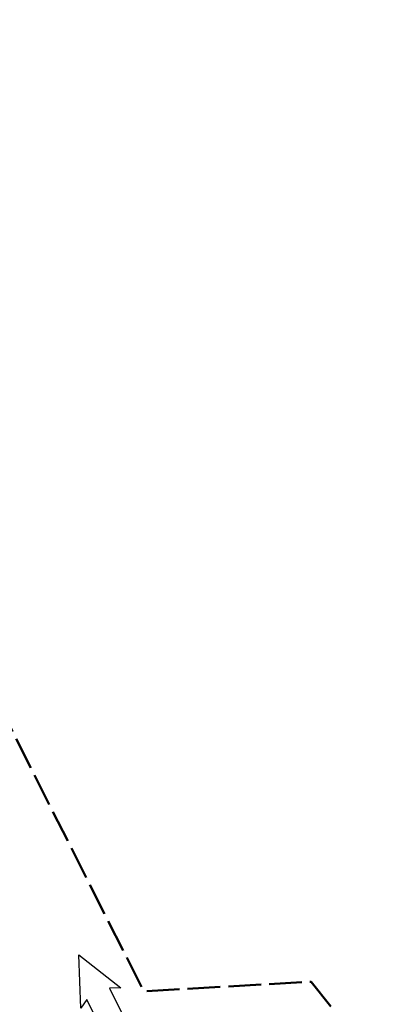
# Model space of a CAD drawing. Header units: metres. Extents: x 7529615 to 7533751, y 5721195 to 5727898.
# Tile 11 of 138: x 7531767 to 7531858, y 5723952 to 5724193. Entities that reach past the tile are written whole.
import ezdxf

# ---------------------------------------------------------------- set-up
doc = ezdxf.new("R2010")
doc.units = ezdxf.units.M
doc.linetypes.add('L_0_09', pattern=[2.5, 2, -0.5])
doc.layers.add('D-opisy', color=2, linetype='Continuous', lineweight=30)
doc.layers.add('zakres-mdcp', color=7, linetype='L_0_09', lineweight=50, true_color=0xff05ff)

msp = doc.modelspace()

# ---------------------------------------------------------------- linework, layer by layer
at = {"layer": 'D-opisy', "color": 3}
msp.add_lwpolyline([(7531781.232, 5723964.051), (7531791.46, 5723955.966), (7531788.733, 5723955.945), (7531799.538, 5723934.179), (7531795.921, 5723934.31), (7531793.882, 5723931.397), (7531783.16, 5723953.124), (7531781.681, 5723951.021), (7531781.232, 5723964.051)], dxfattribs=at)
at = {"layer": 'zakres-mdcp', "color": 202, "lineweight": 50, "ltscale": 4, "flags": 128}
msp.add_lwpolyline([(7531758.716, 5723850.032), (7531728.332, 5723851.794), (7531693.814, 5723894.136), (7531508.569, 5724248.602), (7531193.64, 5724847.394), (7530844.997, 5725516.068), (7530405.871, 5726335.327), (7530096.993, 5726929.301), (7529784.459, 5727520.373), (7529614.644, 5727842.41), (7529717.957, 5727897.667), (7529956.258, 5727449.278), (7530409.857, 5726589.568), (7530617.799, 5726197.499), (7530696.376, 5726240.903), (7530727.021, 5726177.862), (7530650.299, 5726135.481), (7530758.301, 5725929.636), (7531064.675, 5725351.856), (7531385.887, 5724741.515), (7531581.6, 5724370.323), (7531686.001, 5724174.745), (7531797.117, 5723955.134), (7531838.087, 5723957.501), (7531858.457, 5723931.987), (7531819.328, 5723892.549), (7531820.891, 5723857.614), (7531768.235, 5723832.41), (7531758.716, 5723850.032)], dxfattribs=at)

doc.saveas('drawing.dxf')
